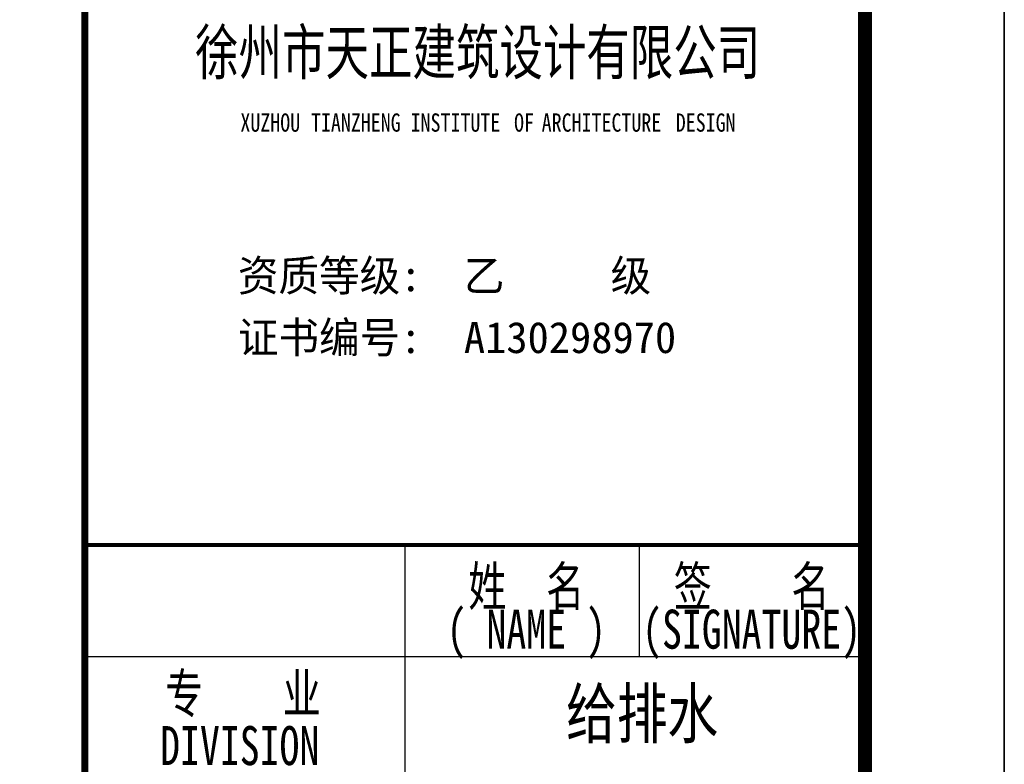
# Model space of a CAD drawing. Extents: x 687841 to 771941, y 252015 to 732780.
# Tile 23 of 98: x 764873 to 771941, y 332549 to 337895. Entities that reach past the tile are written whole.
import ezdxf
from ezdxf.enums import TextEntityAlignment as Align

# ---------------------------------------------------------------- set-up
doc = ezdxf.new("R2010")
doc.units = 0
doc.header["$LTSCALE"] = 1000
doc.header["$MEASUREMENT"] = 0
doc.layers.get('0').update_dxf_attribs({"linetype": 'CONTINUOUS'})
for name, color, linetype in [('PUB_TITLE', 4, 'CONTINUOUS'), ('SHEET_TEXT', 3, 'CONTINUOUS'), ('TK', 7, 'CONTINUOUS')]:
    doc.layers.add(name, color=color, linetype=linetype)
doc.styles.add('-宋体', font='txt', dxfattribs={"width": 0.8})
doc.styles.add('TKHZ1', font='txt', dxfattribs={"width": 0.8})
doc.styles.add('黑体', font='simhei.ttf')

# ---------------------------------------------------------------- blocks, each defined once
blk = doc.blocks.new('wrtgtg')
at = {"color": 4}
blk.add_line((7804.3, -4841.2), (7804.3, 52558.8), dxfattribs=at)
at = {"layer": 'PUB_TITLE'}
for p, q in [((8804.3, 53558.8), (8804.3, -5841.2)), ((7804.3, -4841.2), (7804.3, 52558.8)), ((4504.3, 4748.3), (4504.3, 11158.8)), ((6186.5, 10358.8), (6186.5, 11158.8)), ((2204.3, 10358.8), (7804.3, 10358.8))]:
    blk.add_line(p, q, dxfattribs=at)
blk.add_lwpolyline([(-75295.7, -5841.2), (8804.3, -5841.2), (8804.3, 53558.8), (-75295.7, 53558.8)], close=True, dxfattribs=at)
at = {"layer": 'PUB_TITLE', "const_width": 100}
blk.add_lwpolyline([(-72795.7, -4841.2), (7804.3, -4841.2), (7804.3, 52558.8), (-72795.7, 52558.8)], close=True, dxfattribs=at)
at = {"layer": 'PUB_TITLE'}
for points, const_width in [([(2204.3, -4841.2), (2204.3, 52558.8)], 50), ([(2204.3, 11158.8), (7804.3, 11158.8)], 29.7)]:
    blk.add_lwpolyline(points, dxfattribs=dict(at, const_width=const_width))
at = {"style": '黑体', "width": 0.8}
for s, height, p in [('XUZHOU', 131.43, (3320.9, 14126.4)), ('TIANZHENG', 131.43, (3827.6, 14126.4)), ('INSTITUTE', 131.43, (4542.8, 14126.4)), ('OF', 131.43, (5285.4, 14126.4)), ('ARCHITECTURE', 131.435, (5483.5, 14126.4)), ('DESIGN', 131.43, (6446.1, 14126.4))]:
    blk.add_text(s, height=height, dxfattribs=at).set_placement(p)
at = {"layer": 'SHEET_TEXT', "style": '-宋体', "width": 0.75}
blk.add_text('徐州市天正建筑设计有限公司', height=320, dxfattribs=at).set_placement((5023.9, 14537.6), align=Align.CENTER)
at = {"layer": 'TK', "style": '-宋体'}
for s, p in [('资质等级:  乙     级', (3303.2, 12981.2)), ('证书编号:  A130298970', (3303.2, 12537.1))]:
    blk.add_text(s, height=224, dxfattribs=at).set_placement(p)
at = {"layer": 'TK', "style": '-宋体', "width": 0.75}
for s, p in [('姓  名', (5373, 10868.6)), ('签    名', (6990.3, 10868.6)), ('( NAME )', (5373, 10533.2)), ('(SIGNATURE)', (6990.3, 10533.2)), ('专    业', (3338.9, 10098.8)), ('DIVISION ', (3387.5, 9718.9))]:
    blk.add_text(s, height=280, dxfattribs=at).set_placement(p, align=Align.MIDDLE)
at = {"layer": 'TK', "style": 'TKHZ1', "width": 0.8}
blk.add_text('给排水', height=350, dxfattribs=at).set_placement((6204.6, 9774.3), align=Align.CENTER)

msp = doc.modelspace()

# ---------------------------------------------------------------- block references
msp.add_blockref('wrtgtg', (763136.5, 322964.7))

doc.saveas('drawing.dxf')
